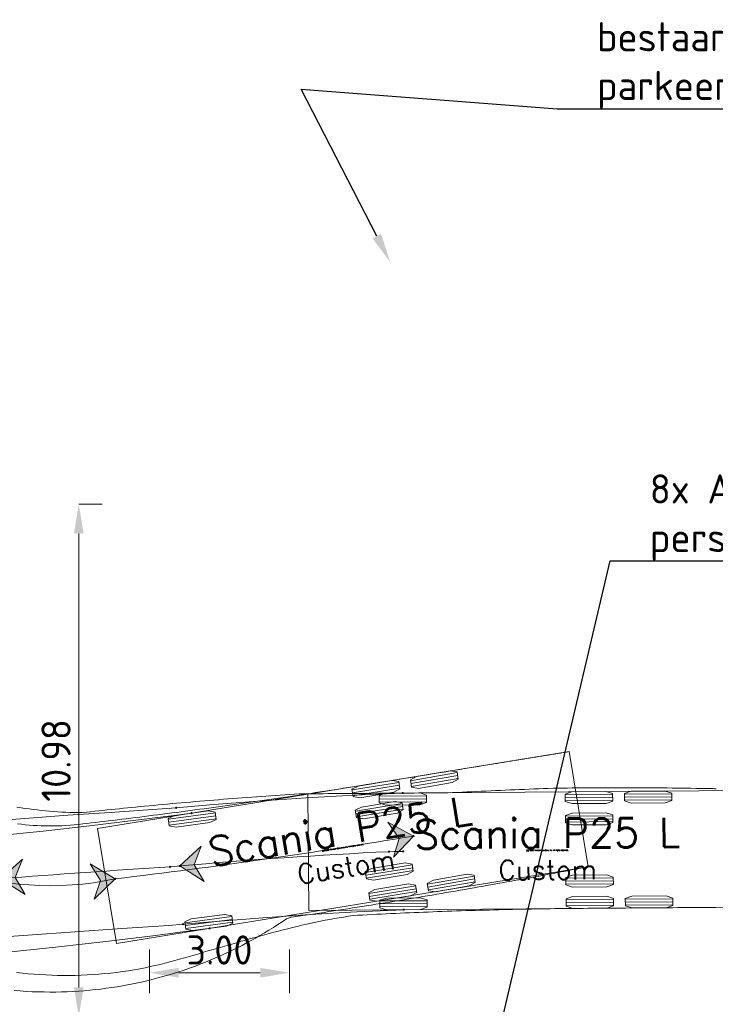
# Model space of a CAD drawing. Header units: metres. Extents: x -173 to 224, y -295 to 41.
# Tile 36 of 41: x 43 to 58, y 18 to 39. Entities that reach past the tile are written whole.
import ezdxf
from ezdxf import colors
from ezdxf.entities.mleader import LeaderData, LeaderLine
from ezdxf.enums import TextEntityAlignment as Align
from ezdxf.math import Vec2, Vec3

# ---------------------------------------------------------------- set-up
doc = ezdxf.new("R2010")
doc.units = ezdxf.units.M
doc.layers.get('Defpoints').update_dxf_attribs({"color": 40, "lineweight": 25})
for name, color, linetype, lineweight in [('X-XX-AL-M', 7, 'Continuous', 18), ('X-XX-AL-M-250', 7, 'Continuous', 18), ('X-XX-AL-T25', 7, 'Continuous', 25)]:
    doc.layers.add(name, color=color, linetype=linetype, lineweight=lineweight)
doc.styles.add('NLCS-ISO-M250-T25', font='NLCS-ISO.ttf', dxfattribs={"height": 0.625})
doc.styles.add('TSText', font='Simplex.shx')
doc.dimstyles.new('NLCS-M250-T25-PIJL_L2_H4', dxfattribs={"dimscale": 0.25, "dimtxt": 2.5, "dimasz": 2.5, "dimexe": 2, "dimexo": 2, "dimgap": 0.7, "dimtad": 1, "dimzin": 0, "dimdsep": 46, "dimtxsty": 'NLCS-ISO-M250-T25', "dimcen": 0, "dimdle": 2, "dimclrd": 256, "dimclre": 256, "dimclrt": 256, "dimadec": 4, "dimazin": 0, "dimtfac": 1, "dimtdec": 3, "dimtofl": 0, "dimtmove": 0, "dimatfit": 3, "dimfxl": 2, "dimfxlon": 1, "dimtfillclr": 256, "dimtolj": 1, "dimtzin": 0, "dimlwd": -1, "dimlwe": -1, "dimarcsym": 0})

# ---------------------------------------------------------------- blocks, each defined once
blk = doc.blocks.new('*D84')
at = {"layer": 'Defpoints', "color": 0, "transparency": 16777216}
for p in [(44.108, 28.323), (44.108, -26.654), (87.42, -26.654)]:
    blk.add_point(p, dxfattribs=at)
at = {"layer": 'X-XX-AL-M', "transparency": 16777216}
for p, q in [((86.92, 28.323), (87.92, 28.323)), ((87.42, 27.698), (87.42, -26.029)), ((86.92, -26.654), (87.92, -26.654))]:
    blk.add_line(p, q, dxfattribs=at)
for points in [[(87.316, 27.698), (87.524, 27.698), (87.42, 28.323)], [(87.316, -26.029), (87.524, -26.029), (87.42, -26.654)]]:
    blk.add_solid(points, dxfattribs=at)
at = {"layer": 'X-XX-AL-M', "transparency": 16777216, "insert": (86.932, 0.834), "char_height": 0.625, "attachment_point": 5, "rotation": 90, "style": 'NLCS-ISO-M250-T25'}
blk.add_mtext('\\A1;54.98', dxfattribs=at)
blk = doc.blocks.new('*D92')
at = {"layer": 'Defpoints', "color": 0, "transparency": 16777216}
for p in [(44.108, 28.323), (44.108, 17.346), (44.108, 17.346)]:
    blk.add_point(p, dxfattribs=at)
at = {"layer": 'X-XX-AL-M-250', "transparency": 16777216}
for p, q in [((44.108, 28.323), (44.608, 28.323)), ((44.108, 27.698), (44.108, 17.971)), ((44.108, 17.346), (44.608, 17.346))]:
    blk.add_line(p, q, dxfattribs=at)
for points in [[(44.004, 27.698), (44.212, 27.698), (44.108, 28.323)], [(44.004, 17.971), (44.212, 17.971), (44.108, 17.346)]]:
    blk.add_solid(points, dxfattribs=at)
at = {"layer": 'X-XX-AL-M-250', "transparency": 16777216, "insert": (43.621, 22.834), "char_height": 0.625, "attachment_point": 5, "rotation": 90, "style": 'NLCS-ISO-M250-T25'}
blk.add_mtext('\\A1;10.98', dxfattribs=at)
blk = doc.blocks.new('*D193')
at = {"layer": 'Defpoints', "color": 0, "transparency": 16777216}
for p in [(48.623, 18.284), (45.623, 17.346), (48.623, 17.346)]:
    blk.add_point(p, dxfattribs=at)
at = {"layer": 'X-XX-AL-M-250', "transparency": 16777216}
for p, q in [((45.623, 17.846), (45.623, 18.784)), ((48.623, 17.846), (48.623, 18.784)), ((46.248, 18.284), (47.998, 18.284))]:
    blk.add_line(p, q, dxfattribs=at)
for points in [[(46.248, 18.388), (46.248, 18.18), (45.623, 18.284)], [(47.998, 18.388), (47.998, 18.18), (48.623, 18.284)]]:
    blk.add_solid(points, dxfattribs=at)
at = {"layer": 'X-XX-AL-M-250', "transparency": 16777216, "insert": (47.123, 18.772), "char_height": 0.625, "attachment_point": 5, "style": 'NLCS-ISO-M250-T25'}
blk.add_mtext('\\A1;3.00', dxfattribs=at)
blk = doc.blocks.new('*U379')
at = {"layer": 'X-XX-AL-M-250', "color": 2, "linetype": 'Continuous', "lineweight": 0, "ltscale": 0.3048, "transparency": 33554687}
blk.add_circle((0, 0), 0.0127, dxfattribs=at)
blk = doc.blocks.new('*U380')
at = {"layer": 'X-XX-AL-M-250', "color": 2, "linetype": 'Continuous', "lineweight": 0, "ltscale": 0.3048, "transparency": 33554687}
blk.add_circle((0, 0), 0.0127, dxfattribs=at)
blk = doc.blocks.new('*U381')
at = {"layer": 'X-XX-AL-M-250', "color": 2, "linetype": 'Continuous', "lineweight": 0, "ltscale": 0.3048, "transparency": 33554687}
blk.add_circle((0, 0), 0.0127, dxfattribs=at)
blk = doc.blocks.new('*U382')
at = {"layer": 'X-XX-AL-M-250', "color": 2, "linetype": 'Continuous', "lineweight": 0, "ltscale": 0.3048, "transparency": 33554687}
blk.add_circle((0, 0), 0.0127, dxfattribs=at)
blk = doc.blocks.new('*U383')
at = {"layer": 'X-XX-AL-M-250', "color": 2, "linetype": 'Continuous', "lineweight": 0, "ltscale": 0.3048, "transparency": 33554687}
blk.add_circle((0, 0), 0.0127, dxfattribs=at)
blk = doc.blocks.new('*U385')
at = {"layer": 'X-XX-AL-M-250', "color": 2, "linetype": 'Continuous', "lineweight": 0, "ltscale": 0.3048, "transparency": 33554687}
blk.add_circle((0, 0), 0.0127, dxfattribs=at)
blk = doc.blocks.new('*U399')
at = {"layer": 'X-XX-AL-M-250', "color": 3, "linetype": 'Continuous', "ltscale": 0.3048, "transparency": 33554687, "flags": 128}
for points in [[(57.85, 19.686), (57.816, 19.686), (57.782, 19.685), (57.748, 19.685), (57.714, 19.685), (57.681, 19.685), (57.647, 19.684), (57.545, 19.684), (57.443, 19.683), (57.342, 19.682), (57.24, 19.681), (57.139, 19.681), (57.037, 19.68), (56.936, 19.679), (56.834, 19.678), (56.733, 19.677), (56.631, 19.677), (56.53, 19.676), (56.428, 19.675), (56.327, 19.674), (56.225, 19.674), (56.124, 19.673), (56.023, 19.672), (55.921, 19.671), (55.82, 19.67), (55.719, 19.67), (55.618, 19.669), (55.516, 19.668), (55.415, 19.667), (55.314, 19.667), (55.213, 19.666), (55.112, 19.665), (55.011, 19.664), (54.91, 19.663), (54.809, 19.662), (54.708, 19.661), (54.607, 19.66), (54.506, 19.659), (54.405, 19.658), (54.305, 19.656), (54.204, 19.655), (54.103, 19.653), (54.002, 19.652), (53.902, 19.65), (53.801, 19.648), (53.7, 19.646), (53.6, 19.644), (53.499, 19.642), (53.399, 19.639), (53.298, 19.637), (53.198, 19.635), (53.097, 19.632), (52.997, 19.629), (52.897, 19.627), (52.796, 19.624), (52.696, 19.621), (52.595, 19.618), (52.495, 19.615), (52.395, 19.611), (52.294, 19.608), (52.194, 19.605), (52.094, 19.601), (51.993, 19.598), (51.893, 19.594), (51.793, 19.59), (51.692, 19.586), (51.592, 19.582), (51.492, 19.578), (51.391, 19.574), (51.291, 19.569), (51.19, 19.565), (51.09, 19.561), (50.989, 19.556), (50.889, 19.551), (50.788, 19.546), (50.688, 19.542), (50.587, 19.537), (50.486, 19.531), (50.386, 19.526), (50.285, 19.521), (50.184, 19.516), (50.084, 19.508), (49.984, 19.494), (49.883, 19.478), (49.783, 19.462), (49.683, 19.445), (49.583, 19.427), (49.483, 19.408), (49.383, 19.388), (49.283, 19.368), (49.183, 19.346), (49.083, 19.324), (48.983, 19.301), (48.883, 19.278), (48.783, 19.254), (48.684, 19.229), (48.584, 19.204), (48.484, 19.178), (48.384, 19.152), (48.284, 19.125), (48.185, 19.098), (48.085, 19.071), (47.985, 19.043), (47.885, 19.015), (47.785, 18.986), (47.684, 18.958), (47.584, 18.929), (47.484, 18.9), (47.383, 18.87), (47.282, 18.841), (47.181, 18.812), (47.08, 18.782), (46.979, 18.752), (46.877, 18.723), (46.775, 18.693), (46.673, 18.663), (46.57, 18.633), (46.467, 18.604), (46.363, 18.574), (46.259, 18.545), (46.155, 18.516), (46.05, 18.489), (45.944, 18.463), (45.838, 18.438), (45.731, 18.415), (45.623, 18.392), (45.515, 18.371), (45.391, 18.348), (45.265, 18.327), (45.14, 18.308), (45.014, 18.291), (44.888, 18.277), (44.762, 18.265), (44.636, 18.254), (44.509, 18.245), (44.383, 18.238), (44.256, 18.233), (44.129, 18.229), (44.003, 18.227), (43.876, 18.227), (43.75, 18.229), (43.623, 18.232), (43.497, 18.237), (43.371, 18.244), (43.246, 18.253), (43.12, 18.263), (42.995, 18.275), (42.87, 18.288)], [(42.879, 21.836), (42.966, 21.821), (43.052, 21.807), (43.139, 21.794), (43.226, 21.783), (43.313, 21.772), (43.4, 21.763), (43.488, 21.754), (43.575, 21.746), (43.663, 21.74), (43.751, 21.734), (43.839, 21.729), (43.926, 21.724), (44.014, 21.721), (44.102, 21.718), (44.19, 21.716), (44.279, 21.717), (44.368, 21.726), (44.456, 21.736), (44.545, 21.745), (44.633, 21.754), (44.721, 21.764), (44.809, 21.773), (44.897, 21.782), (44.984, 21.791), (45.072, 21.8), (45.159, 21.808), (45.246, 21.817), (45.332, 21.826), (45.419, 21.834), (45.516, 21.844), (45.613, 21.853), (45.71, 21.862), (45.808, 21.871), (45.906, 21.881), (46.004, 21.89), (46.102, 21.899), (46.201, 21.908), (46.3, 21.917), (46.399, 21.925), (46.498, 21.934), (46.598, 21.943), (46.698, 21.951), (46.798, 21.96), (46.898, 21.968), (46.999, 21.977), (47.099, 21.985), (47.2, 21.993), (47.301, 22.001), (47.402, 22.009), (47.503, 22.017), (47.604, 22.025), (47.705, 22.033), (47.807, 22.04), (47.908, 22.048), (48.01, 22.055), (48.112, 22.063), (48.213, 22.07), (48.315, 22.077), (48.417, 22.084), (48.519, 22.091), (48.62, 22.098), (48.722, 22.105), (48.824, 22.111), (48.926, 22.116), (49.029, 22.118), (49.131, 22.119), (49.233, 22.12), (49.336, 22.121), (49.438, 22.121), (49.541, 22.122), (49.643, 22.123), (49.746, 22.124), (49.848, 22.125), (49.951, 22.125), (50.053, 22.126), (50.156, 22.127), (50.258, 22.128), (50.361, 22.129), (50.463, 22.129), (50.566, 22.13), (50.669, 22.131), (50.771, 22.132), (50.874, 22.132), (50.977, 22.133), (51.079, 22.134), (51.182, 22.135), (51.285, 22.136), (51.388, 22.136), (51.491, 22.137), (51.593, 22.138), (51.696, 22.139), (51.799, 22.14), (51.902, 22.14), (52.005, 22.141), (52.108, 22.142), (52.21, 22.145), (52.313, 22.15), (52.416, 22.155), (52.519, 22.16), (52.621, 22.164), (52.724, 22.169), (52.827, 22.174), (52.93, 22.178), (53.032, 22.183), (53.135, 22.187), (53.238, 22.192), (53.34, 22.196), (53.443, 22.201), (53.545, 22.205), (53.648, 22.21), (53.751, 22.214), (53.853, 22.218), (53.956, 22.223), (54.058, 22.227), (54.16, 22.231), (54.263, 22.235), (54.365, 22.238), (54.468, 22.24), (54.57, 22.241), (54.672, 22.243), (54.775, 22.244), (54.877, 22.245), (54.979, 22.245), (55.081, 22.246), (55.184, 22.247), (55.286, 22.247), (55.388, 22.248), (55.49, 22.248), (55.592, 22.248), (55.694, 22.248), (55.796, 22.249), (55.898, 22.248), (56, 22.248), (56.102, 22.248), (56.203, 22.248), (56.305, 22.247), (56.407, 22.247), (56.509, 22.246), (56.61, 22.245), (56.712, 22.245), (56.814, 22.244), (56.916, 22.243), (57.017, 22.242), (57.119, 22.24), (57.221, 22.239), (57.322, 22.238), (57.424, 22.236), (57.525, 22.235), (57.627, 22.233), (57.661, 22.232), (57.695, 22.232), (57.729, 22.231), (57.763, 22.23), (57.796, 22.23), (57.83, 22.229), (57.864, 22.229)]]:
    blk.add_lwpolyline(points, dxfattribs=at)
blk = doc.blocks.new('*U401')
at = {"layer": 'X-XX-AL-M-250', "color": 254, "linetype": 'Continuous', "lineweight": 0, "ltscale": 0.3048, "transparency": 33554687}
blk.add_lwpolyline([(0, 1.25), (-10.24, 1.25), (-10.24, -1.25), (0, -1.25), (0, 1.25), (0, 1.25)], close=True, dxfattribs=at)
blk = doc.blocks.new('*U400')
at = {"layer": 'X-XX-AL-M-250', "color": 2, "linetype": 'Continuous', "ltscale": 0.3048, "transparency": 33554687}
for p, q in [((-0.517, 1.183), (0.499, 1.19)), ((-0.517, 1.119), (0.499, 1.127)), ((-0.516, 1.056), (0.5, 1.063)), ((3.473, 1.213), (4.489, 1.221)), ((3.473, 1.15), (4.489, 1.158)), ((3.474, 1.086), (4.49, 1.094)), ((4.743, 1.223), (5.759, 1.231)), ((4.743, 1.159), (5.759, 1.167)), ((4.744, 1.096), (5.76, 1.104)), ((3.476, 0.756), (4.492, 0.764)), ((3.477, 0.693), (4.493, 0.7)), ((3.477, 0.629), (4.493, 0.637)), ((3.487, -0.576), (4.502, -0.568)), ((3.487, -0.639), (4.503, -0.631)), ((3.488, -0.703), (4.503, -0.695)), ((3.49, -1.033), (4.506, -1.025)), ((4.76, -1.023), (5.776, -1.015)), ((-0.5, -1.063), (0.516, -1.056)), ((-0.499, -1.127), (0.517, -1.119)), ((-0.499, -1.19), (0.517, -1.183)), ((3.491, -1.096), (4.506, -1.088)), ((3.491, -1.16), (4.507, -1.152)), ((4.76, -1.086), (5.776, -1.079)), ((4.761, -1.15), (5.777, -1.142))]:
    blk.add_line(p, q, dxfattribs=at)
at = {"layer": 'X-XX-AL-M-250', "color": 254, "linetype": 'Continuous', "ltscale": 0.3048, "transparency": 33554687, "flags": 128}
for points in [[(3.474, 1.07), (3.473, 1.229), (3.615, 1.278), (4.346, 1.283), (4.489, 1.237), (4.49, 1.078), (4.348, 1.029), (3.616, 1.024)], [(4.744, 1.08), (4.743, 1.239), (4.884, 1.288), (5.616, 1.293), (5.759, 1.247), (5.76, 1.088), (5.618, 1.039), (4.886, 1.034)], [(-0.516, 1.04), (-0.517, 1.198), (-0.375, 1.247), (0.356, 1.253), (0.499, 1.206), (0.5, 1.048), (0.358, 0.999), (-0.373, 0.993)], [(3.477, 0.613), (3.476, 0.772), (3.618, 0.821), (4.35, 0.826), (4.492, 0.78), (4.493, 0.621), (4.351, 0.572), (3.62, 0.567)], [(3.488, -0.718), (3.486, -0.56), (3.628, -0.511), (4.36, -0.505), (4.502, -0.552), (4.504, -0.71), (4.362, -0.759), (3.63, -0.765)], [(-0.499, -1.206), (-0.5, -1.048), (-0.358, -0.999), (0.373, -0.993), (0.516, -1.04), (0.517, -1.198), (0.375, -1.247), (-0.356, -1.253)], [(3.491, -1.175), (3.49, -1.017), (3.632, -0.968), (4.363, -0.962), (4.506, -1.009), (4.507, -1.168), (4.365, -1.216), (3.634, -1.222)], [(4.761, -1.166), (4.76, -1.007), (4.902, -0.958), (5.633, -0.953), (5.776, -0.999), (5.777, -1.158), (5.635, -1.207), (4.904, -1.212)]]:
    blk.add_lwpolyline(points, close=True, dxfattribs=at)
at = {"layer": 'X-XX-AL-M-250', "rotation": 180.4404059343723}
blk.add_blockref('*U401', (-2.03, -0.016), dxfattribs=at)
at = {"layer": 'X-XX-AL-M-250', "color": 4, "transparency": 33554687, "style": 'TSText'}
for s, height, p in [('Scania P25 L', 0.625, (3.087, 0.386)), ('(c) 2022 Transoft Solutions, Inc. All rights reserved.', 0.025, (3.09, 0.024)), ('Custom', 0.4167, (3.093, -0.395))]:
    blk.add_text(s, height=height, rotation=0.4404, dxfattribs=at).set_placement(p, align=Align.MIDDLE_CENTER)
blk = doc.blocks.new('*U404')
at = {"layer": 'X-XX-AL-M-250', "color": 6, "linetype": 'Continuous', "lineweight": 0, "ltscale": 0.3048, "transparency": 33554687}
blk.add_circle((0, 0), 0.0127, dxfattribs=at)
blk = doc.blocks.new('*U405')
at = {"layer": 'X-XX-AL-M-250', "color": 6, "linetype": 'Continuous', "lineweight": 0, "ltscale": 0.3048, "transparency": 33554687}
blk.add_circle((0, 0), 0.0127, dxfattribs=at)
blk = doc.blocks.new('*U406')
at = {"layer": 'X-XX-AL-M-250', "color": 6, "linetype": 'Continuous', "lineweight": 0, "ltscale": 0.3048, "transparency": 33554687}
blk.add_circle((0, 0), 0.0127, dxfattribs=at)
blk = doc.blocks.new('*U407')
at = {"layer": 'X-XX-AL-M-250', "color": 6, "linetype": 'Continuous', "lineweight": 0, "ltscale": 0.3048, "transparency": 33554687}
blk.add_circle((0, 0), 0.0127, dxfattribs=at)
blk = doc.blocks.new('*U408')
at = {"layer": 'X-XX-AL-M-250', "transparency": 33554687}
blk.add_hatch(color=4, dxfattribs=at).paths.add_polyline_path([(0, 0), (0.528, -0.335), (0.311, 0.028), (0.46, 0.423)])
at = {"layer": 'X-XX-AL-M-250', "color": 4, "linetype": 'Continuous', "ltscale": 0.3048, "transparency": 33554687, "flags": 128}
blk.add_lwpolyline([(0, 0), (0.528, -0.335), (0.311, 0.028), (0.46, 0.423)], close=True, dxfattribs=at)
blk = doc.blocks.new('*U409')
at = {"layer": 'X-XX-AL-M-250', "color": 6, "linetype": 'Continuous', "lineweight": 0, "ltscale": 0.3048, "transparency": 33554687}
blk.add_circle((0, 0), 0.0127, dxfattribs=at)
blk = doc.blocks.new('*U410')
at = {"layer": 'X-XX-AL-M-250', "color": 6, "linetype": 'Continuous', "lineweight": 0, "ltscale": 0.3048, "transparency": 33554687}
blk.add_circle((0, 0), 0.0127, dxfattribs=at)
blk = doc.blocks.new('*U411')
at = {"layer": 'X-XX-AL-M-250', "color": 6, "linetype": 'Continuous', "lineweight": 0, "ltscale": 0.3048, "transparency": 33554687}
blk.add_circle((0, 0), 0.0127, dxfattribs=at)
blk = doc.blocks.new('*U413')
at = {"layer": 'X-XX-AL-M-250', "transparency": 33554687}
blk.add_hatch(color=4, dxfattribs=at).paths.add_polyline_path([(0, 0), (0.523, -0.342), (0.312, 0.023), (0.466, 0.417)])
at = {"layer": 'X-XX-AL-M-250', "color": 4, "linetype": 'Continuous', "ltscale": 0.3048, "transparency": 33554687, "flags": 128}
blk.add_lwpolyline([(0, 0), (0.523, -0.342), (0.312, 0.023), (0.466, 0.417)], close=True, dxfattribs=at)
blk = doc.blocks.new('*U378')
at = {"layer": 'X-XX-AL-M-250', "color": 2, "linetype": 'Continuous', "ltscale": 0.3048, "transparency": 33554687, "flags": 128}
for points in [[(51.145, 22.135), (50.107, 22.092), (49.074, 22.032), (48.043, 21.962), (47.012, 21.881), (46.291, 21.819)], [(46.291, 21.819), (45.992, 21.796), (44.979, 21.729), (43.966, 21.658), (42.953, 21.585), (42.446, 21.547)], [(51.164, 19.635), (50.164, 19.593), (49.157, 19.533), (48.149, 19.464), (47.143, 19.385), (46.439, 19.324)], [(46.439, 19.324), (46.131, 19.3), (45.125, 19.233), (44.119, 19.163), (43.114, 19.09), (42.611, 19.053)]]:
    blk.add_lwpolyline(points, dxfattribs=at)
at = {"layer": 'X-XX-AL-M-250', "color": 6, "linetype": 'Continuous', "ltscale": 0.3048, "transparency": 33554687, "flags": 128}
for points in [[(51.154, 20.885), (51.053, 20.884), (50.951, 20.882), (50.85, 20.878)], [(46.365, 20.572), (46.264, 20.563), (46.162, 20.555)]]:
    blk.add_lwpolyline(points, dxfattribs=at)
at = {"layer": 'X-XX-AL-M-250', "color": 6, "linetype": 'Continuous', "ltscale": 0.3048, "transparency": 33554687}
for centre, radius, start, end in [((55.75, -83.809), 104.802, 92.68, 95.13781), ((68.057, -317.723), 338.986, 93.70322, 94.3189)]:
    blk.add_arc(centre, radius, start, end, dxfattribs=at)
at = {"layer": 'X-XX-AL-M-250'}
for name, p in [('*U399', (0, 0)), ('*U400', (51.154, 20.885)), ('*U381', (51.145, 22.135)), ('*U382', (46.291, 21.819)), ('*U385', (46.291, 21.819)), ('*U408', (46.365, 20.572)), ('*U413', (42.529, 20.3)), ('*U379', (51.164, 19.635)), ('*U380', (46.439, 19.324)), ('*U383', (46.439, 19.324))]:
    blk.add_blockref(name, p, dxfattribs=at)
for name, p, rotation in [('*U406', (50.85, 20.878), 182.6800026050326), ('*U405', (50.85, 20.878), 181.9900409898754), ('*U404', (51.154, 20.885), 180.4404059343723), ('*U410', (46.162, 20.555), 184.4369555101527), ('*U411', (46.162, 20.555), 183.7032232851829), ('*U407', (46.365, 20.572), 185.1378096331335), ('*U409', (46.365, 20.572), 185.1188318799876)]:
    blk.add_blockref(name, p, dxfattribs=dict(at, rotation=rotation))
blk = doc.blocks.new('*U474')
at = {"layer": 'X-XX-AL-M-250', "color": 2, "linetype": 'Continuous', "lineweight": 0, "ltscale": 0.3048, "transparency": 33554687}
blk.add_circle((0, 0), 0.0127, dxfattribs=at)
blk = doc.blocks.new('*U476')
at = {"layer": 'X-XX-AL-M-250', "color": 2, "linetype": 'Continuous', "lineweight": 0, "ltscale": 0.3048, "transparency": 33554687}
blk.add_circle((0, 0), 0.0127, dxfattribs=at)
blk = doc.blocks.new('*U477')
at = {"layer": 'X-XX-AL-M-250', "color": 3, "linetype": 'Continuous', "ltscale": 0.3048, "transparency": 33554687, "flags": 128}
for points in [[(50.676, 19.784), (50.576, 19.768), (50.475, 19.752), (50.374, 19.736), (50.274, 19.72), (50.173, 19.704), (50.072, 19.688), (49.971, 19.672), (49.871, 19.656), (49.77, 19.641), (49.669, 19.625), (49.568, 19.61), (49.467, 19.594), (49.366, 19.579), (49.265, 19.564), (49.164, 19.548), (49.063, 19.533), (48.962, 19.518), (48.861, 19.503), (48.76, 19.488), (48.659, 19.473), (48.56, 19.443), (48.466, 19.379), (48.372, 19.317), (48.277, 19.256), (48.182, 19.197), (48.087, 19.139), (47.991, 19.082), (47.896, 19.027), (47.799, 18.974), (47.703, 18.922), (47.607, 18.871), (47.51, 18.821), (47.413, 18.773), (47.315, 18.727), (47.218, 18.681), (47.12, 18.637), (47.022, 18.594), (46.923, 18.553), (46.824, 18.512), (46.725, 18.473), (46.626, 18.435), (46.525, 18.398), (46.425, 18.363), (46.323, 18.329), (46.221, 18.295), (46.118, 18.263), (46.015, 18.232), (45.91, 18.202), (45.805, 18.173), (45.699, 18.145), (45.592, 18.119), (45.484, 18.093), (45.375, 18.069), (45.265, 18.047), (45.154, 18.025), (45.042, 18.005), (44.928, 17.985), (44.814, 17.968), (44.698, 17.951), (44.582, 17.936), (44.464, 17.923), (44.346, 17.911), (44.226, 17.9), (44.105, 17.891), (43.984, 17.884), (43.861, 17.878), (43.738, 17.874), (43.614, 17.871), (43.489, 17.871), (43.363, 17.872), (43.237, 17.875), (43.11, 17.879), (42.982, 17.886), (42.854, 17.894), (42.725, 17.905)], [(42.795, 21.477), (42.878, 21.466), (42.962, 21.457), (43.046, 21.449), (43.132, 21.443), (43.217, 21.437), (43.304, 21.434), (43.39, 21.431), (43.478, 21.43), (43.566, 21.43), (43.654, 21.432), (43.743, 21.435), (43.832, 21.44), (43.921, 21.446), (44.011, 21.454), (44.102, 21.464), (44.192, 21.474), (44.284, 21.485), (44.375, 21.495), (44.467, 21.506), (44.56, 21.517), (44.653, 21.528), (44.746, 21.539), (44.84, 21.55), (44.935, 21.562), (45.03, 21.573), (45.126, 21.585), (45.221, 21.597), (45.318, 21.609), (45.415, 21.621), (45.512, 21.633), (45.609, 21.645), (45.707, 21.658), (45.805, 21.67), (45.903, 21.683), (46.002, 21.695), (46.101, 21.708), (46.2, 21.721), (46.299, 21.734), (46.398, 21.747), (46.498, 21.76), (46.597, 21.774), (46.697, 21.787), (46.796, 21.8), (46.896, 21.814), (46.995, 21.827), (47.094, 21.841), (47.194, 21.855), (47.293, 21.869), (47.393, 21.882), (47.492, 21.896), (47.591, 21.91), (47.691, 21.924), (47.79, 21.939), (47.889, 21.953), (47.989, 21.967), (48.088, 21.981), (48.187, 21.996), (48.287, 22.01), (48.386, 22.025), (48.485, 22.04), (48.585, 22.054), (48.684, 22.069), (48.783, 22.084), (48.883, 22.099), (48.982, 22.114), (49.081, 22.129), (49.181, 22.144), (49.28, 22.159), (49.379, 22.175), (49.479, 22.19), (49.578, 22.206), (49.678, 22.221), (49.777, 22.237), (49.877, 22.253), (49.976, 22.268), (50.076, 22.284), (50.175, 22.3), (50.275, 22.316), (50.375, 22.332), (50.474, 22.349), (50.574, 22.365), (50.674, 22.381), (50.773, 22.397), (50.873, 22.414), (50.973, 22.43), (51.073, 22.446), (51.173, 22.462), (51.273, 22.479), (51.373, 22.495), (51.473, 22.511), (51.573, 22.528), (51.673, 22.544), (51.773, 22.56), (51.873, 22.576), (51.973, 22.593), (52.073, 22.609), (52.173, 22.625), (52.273, 22.642), (52.373, 22.658), (52.473, 22.674), (52.573, 22.69), (52.673, 22.707), (52.772, 22.723), (52.872, 22.739), (52.97, 22.755), (53.003, 22.761), (53.037, 22.766), (53.07, 22.771), (53.103, 22.777), (53.137, 22.782), (53.17, 22.788), (53.203, 22.793), (53.237, 22.799), (53.27, 22.804), (53.303, 22.809), (53.337, 22.815), (53.37, 22.82), (53.403, 22.826), (53.437, 22.831), (53.47, 22.837), (53.503, 22.842), (53.536, 22.847), (53.57, 22.853), (53.603, 22.858), (53.636, 22.864), (53.669, 22.869), (53.703, 22.874), (53.736, 22.88), (53.769, 22.885), (53.802, 22.891), (53.835, 22.896), (53.869, 22.901), (53.902, 22.907), (53.935, 22.912), (53.968, 22.918), (54.001, 22.923), (54.034, 22.928), (54.067, 22.934), (54.1, 22.939), (54.133, 22.945), (54.166, 22.95), (54.199, 22.955), (54.232, 22.961), (54.265, 22.966), (54.298, 22.971), (54.33, 22.977), (54.363, 22.982), (54.396, 22.987), (54.428, 22.993), (54.461, 22.998), (54.493, 23.003), (54.526, 23.008), (54.558, 23.014), (54.59, 23.019), (54.618, 23.024), (55.02, 20.556), (54.992, 20.551), (54.96, 20.544), (54.928, 20.538), (54.896, 20.532), (54.863, 20.526), (54.831, 20.519), (54.799, 20.513), (54.766, 20.507), (54.734, 20.501), (54.701, 20.494), (54.668, 20.488), (54.636, 20.482), (54.603, 20.476), (54.57, 20.469), (54.537, 20.463), (54.504, 20.457), (54.472, 20.451), (54.439, 20.444), (54.406, 20.438), (54.373, 20.432), (54.34, 20.426), (54.307, 20.419), (54.274, 20.413), (54.241, 20.407), (54.208, 20.401), (54.175, 20.395), (54.142, 20.388), (54.108, 20.382), (54.075, 20.376), (54.042, 20.37), (54.009, 20.364), (53.976, 20.357), (53.943, 20.351), (53.91, 20.345), (53.877, 20.339), (53.843, 20.333), (53.81, 20.327), (53.777, 20.321), (53.744, 20.314), (53.711, 20.308), (53.677, 20.302), (53.644, 20.296), (53.611, 20.29), (53.578, 20.284), (53.545, 20.278), (53.511, 20.272), (53.478, 20.266), (53.445, 20.26), (53.412, 20.254), (53.379, 20.248), (53.281, 20.23), (53.181, 20.212), (53.082, 20.194), (52.982, 20.176), (52.883, 20.158), (52.783, 20.141), (52.683, 20.123), (52.583, 20.105), (52.483, 20.088), (52.383, 20.07), (52.283, 20.053), (52.183, 20.036), (52.082, 20.018), (51.982, 20.001), (51.882, 19.984), (51.782, 19.967), (51.681, 19.95), (51.581, 19.933), (51.48, 19.916), (51.38, 19.899), (51.28, 19.883), (51.179, 19.866), (51.079, 19.849), (50.978, 19.833), (50.877, 19.817), (50.777, 19.8), (50.676, 19.784)]]:
    blk.add_lwpolyline(points, dxfattribs=at)
blk = doc.blocks.new('*U481')
at = {"layer": 'X-XX-AL-M-250', "color": 254, "linetype": 'Continuous', "lineweight": 0, "ltscale": 0.3048, "transparency": 33554687}
blk.add_lwpolyline([(0, 1.25), (-10.24, 1.25), (-10.24, -1.25), (0, -1.25), (0, 1.25), (0, 1.25)], close=True, dxfattribs=at)
blk = doc.blocks.new('*U480')
at = {"layer": 'X-XX-AL-M-250', "color": 2, "linetype": 'Continuous', "ltscale": 0.3048, "transparency": 33554687}
for p, q in [((4.499, 1.93), (5.5, 2.103)), ((4.509, 1.867), (5.511, 2.04)), ((4.52, 1.805), (5.521, 1.977)), ((3.246, 1.731), (4.249, 1.894)), ((3.256, 1.668), (4.259, 1.831)), ((3.266, 1.605), (4.269, 1.769)), ((3.319, 1.28), (4.322, 1.443)), ((3.33, 1.217), (4.332, 1.38)), ((3.34, 1.154), (4.343, 1.317)), ((-0.689, 1.105), (0.318, 1.239)), ((-0.68, 1.042), (0.327, 1.176)), ((-0.672, 0.979), (0.335, 1.113)), ((3.534, -0.035), (4.536, 0.129)), ((3.544, -0.097), (4.547, 0.066)), ((3.554, -0.16), (4.557, 0.003)), ((4.862, -0.286), (5.863, -0.114)), ((4.873, -0.349), (5.874, -0.176)), ((3.607, -0.486), (4.61, -0.323)), ((3.617, -0.549), (4.62, -0.385)), ((4.883, -0.412), (5.885, -0.239)), ((3.627, -0.611), (4.63, -0.448)), ((-0.335, -1.113), (0.672, -0.979)), ((-0.327, -1.176), (0.68, -1.042)), ((-0.318, -1.239), (0.689, -1.105))]:
    blk.add_line(p, q, dxfattribs=at)
at = {"layer": 'X-XX-AL-M-250', "color": 254, "linetype": 'Continuous', "ltscale": 0.3048, "transparency": 33554687, "flags": 128}
for points in [[(4.523, 1.789), (4.496, 1.945), (4.628, 2.017), (5.349, 2.141), (5.497, 2.118), (5.524, 1.962), (5.392, 1.891), (4.671, 1.766)], [(3.269, 1.59), (3.243, 1.746), (3.376, 1.816), (4.098, 1.934), (4.246, 1.91), (4.272, 1.753), (4.139, 1.683), (3.417, 1.566)], [(3.342, 1.139), (3.317, 1.295), (3.45, 1.365), (4.172, 1.483), (4.32, 1.458), (4.345, 1.302), (4.213, 1.232), (3.491, 1.114)], [(-0.67, 0.963), (-0.691, 1.12), (-0.556, 1.187), (0.169, 1.283), (0.316, 1.254), (0.337, 1.097), (0.202, 1.031), (-0.523, 0.935)], [(3.556, -0.176), (3.531, -0.019), (3.664, 0.051), (4.386, 0.168), (4.534, 0.144), (4.559, -0.012), (4.427, -0.082), (3.705, -0.2)], [(4.886, -0.427), (4.859, -0.271), (4.991, -0.2), (5.712, -0.075), (5.86, -0.098), (5.887, -0.255), (5.755, -0.326), (5.034, -0.45)], [(3.63, -0.627), (3.604, -0.47), (3.737, -0.4), (4.459, -0.283), (4.607, -0.307), (4.633, -0.464), (4.5, -0.534), (3.778, -0.651)], [(-0.316, -1.255), (-0.337, -1.098), (-0.202, -1.031), (0.523, -0.935), (0.67, -0.963), (0.691, -1.12), (0.556, -1.186), (-0.169, -1.283)]]:
    blk.add_lwpolyline(points, close=True, dxfattribs=at)
at = {"layer": 'X-XX-AL-M-250', "rotation": 189.2497279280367}
blk.add_blockref('*U481', (-2.004, -0.326), dxfattribs=at)
at = {"layer": 'X-XX-AL-M-250', "color": 4, "transparency": 33554687, "style": 'TSText'}
for s, height, p in [('Scania P25 L', 0.625, (2.992, 0.854)), ('(c) 2022 Transoft Solutions, Inc. All rights reserved.', 0.025, (3.05, 0.497)), ('Custom', 0.4167, (3.117, 0.083))]:
    blk.add_text(s, height=height, rotation=9.2497, dxfattribs=at).set_placement(p, align=Align.MIDDLE_CENTER)
blk = doc.blocks.new('*U489')
at = {"layer": 'X-XX-AL-M-250', "color": 6, "linetype": 'Continuous', "lineweight": 0, "ltscale": 0.3048, "transparency": 33554687}
blk.add_circle((0, 0), 0.0127, dxfattribs=at)
blk = doc.blocks.new('*U490')
at = {"layer": 'X-XX-AL-M-250', "transparency": 33554687}
blk.add_hatch(color=4, dxfattribs=at).paths.add_polyline_path([(0, 0), (-0.536, 0.321), (-0.31, -0.036), (-0.449, -0.435)])
at = {"layer": 'X-XX-AL-M-250', "color": 4, "linetype": 'Continuous', "ltscale": 0.3048, "transparency": 33554687, "flags": 128}
blk.add_lwpolyline([(0, 0), (-0.536, 0.321), (-0.31, -0.036), (-0.449, -0.435)], close=True, dxfattribs=at)
blk = doc.blocks.new('*U491')
at = {"layer": 'X-XX-AL-M-250', "color": 6, "linetype": 'Continuous', "lineweight": 0, "ltscale": 0.3048, "transparency": 33554687}
blk.add_circle((0, 0), 0.0127, dxfattribs=at)
blk = doc.blocks.new('*U492')
at = {"layer": 'X-XX-AL-M-250', "color": 6, "linetype": 'Continuous', "lineweight": 0, "ltscale": 0.3048, "transparency": 33554687}
blk.add_circle((0, 0), 0.0127, dxfattribs=at)
blk = doc.blocks.new('*U493')
at = {"layer": 'X-XX-AL-M-250', "transparency": 33554687}
blk.add_hatch(color=4, dxfattribs=at).paths.add_polyline_path([(0, 0), (-0.551, 0.296), (-0.308, -0.05), (-0.428, -0.455)])
at = {"layer": 'X-XX-AL-M-250', "color": 4, "linetype": 'Continuous', "ltscale": 0.3048, "transparency": 33554687, "flags": 128}
blk.add_lwpolyline([(0, 0), (-0.551, 0.296), (-0.308, -0.05), (-0.428, -0.455)], close=True, dxfattribs=at)
blk = doc.blocks.new('*U460')
at = {"layer": 'X-XX-AL-M-250', "color": 2, "linetype": 'Continuous', "ltscale": 0.3048, "transparency": 33554687, "flags": 128}
for points in [[(40.155, 21.009), (40.355, 21.027), (41.352, 21.117), (42.348, 21.215), (43.344, 21.32), (44.338, 21.432), (45.332, 21.552), (46.325, 21.679), (46.524, 21.705)], [(40.426, 18.524), (40.629, 18.542), (41.645, 18.635), (42.659, 18.735), (43.673, 18.842), (44.686, 18.957), (45.698, 19.079), (46.709, 19.209), (46.911, 19.236)]]:
    blk.add_lwpolyline(points, dxfattribs=at)
at = {"layer": 'X-XX-AL-M-250', "color": 6, "linetype": 'Continuous', "ltscale": 0.3048, "transparency": 33554687}
for centre, radius, start, end in [((43.502, 26.794), 6.644, 218.7384, 282.0213), ((28.512, 157.083), 137.764, 276.82596, 279.51382)]:
    blk.add_arc(centre, radius, start, end, dxfattribs=at)
at = {"layer": 'X-XX-AL-M-250'}
for name, p in [('*U477', (0, 0)), ('*U480', (46.717, 20.47)), ('*U476', (46.524, 21.705)), ('*U493', (51.282, 21.214)), ('*U490', (44.885, 20.295)), ('*U474', (46.911, 19.236))]:
    blk.add_blockref(name, p, dxfattribs=at)
for name, p, rotation in [('*U492', (51.282, 21.214), 9.513821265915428), ('*U489', (44.885, 20.295), 12.02134873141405), ('*U491', (44.885, 20.295), 6.825962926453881)]:
    blk.add_blockref(name, p, dxfattribs=dict(at, rotation=rotation))

msp = doc.modelspace()

# ---------------------------------------------------------------- dimensions: what is measured, and where the dimension line sits
at = {"layer": 'X-XX-AL-M'}
dim = msp.add_linear_dim(base=(87.42, -26.654), p1=(44.108, 28.323), p2=(44.108, -26.654), angle=270, dimstyle='NLCS-M250-T25-PIJL_L2_H4', dxfattribs=at)
dim.commit()
dim.dimension.update_dxf_attribs({"geometry": '*D84', "text_midpoint": (87.42, 0.834), "dimtype": 161})
at = {"layer": 'X-XX-AL-M-250'}
for p1, p2, distance, picture, middle in [((44.108, 28.323), (44.108, 17.346), 0, '*D92', (43.621, 22.834)), ((45.623, 17.346), (48.623, 17.346), 0.938, '*D193', (47.123, 18.772))]:
    dim = msp.add_aligned_dim(p1=p1, p2=p2, distance=distance, dimstyle='NLCS-M250-T25-PIJL_L2_H4', dxfattribs=at)
    dim.commit()
    dim.dimension.update_dxf_attribs({"geometry": picture, "text_midpoint": middle})

# ---------------------------------------------------------------- leaders
at = {"layer": 'X-XX-AL-T25'}
ml = msp.add_multileader_mtext('Standard', dxfattribs=at)
ml.set_content('bestaande snellaad parkeerplaatsen', color=256, style='NLCS-ISO-M250-T25')
ml.set_leader_properties(color=256, linetype='ByLayer', lineweight=-1)
ml.build(insert=Vec2(0, 0))
ml.multileader.update_dxf_attribs({"text_left_attachment_type": 5, "text_right_attachment_type": 5, "dogleg_length": 0.625, "arrow_head_size": 0.625})
ctx = ml.context
ctx.base_point, ctx.char_height, ctx.arrow_head_size, ctx.landing_gap_size, ctx.plane_origin = Vec3(54.987, 36.799), 0.625, 0.625, 0.225, Vec3(43.828, 18.339)
ctx.left_attachment, ctx.right_attachment = 5, 5
notes = []
notes.append((ctx, [(1, (1, 1, 0), (54.362, 36.799), (1, 0), 0.625, [(1, [(50.78, 33.514), (48.873, 37.219)], 0, [])])]))
ctx.mtext.insert, ctx.mtext.width, ctx.mtext.flow_direction = Vec3(55.212, 38.654), 9.63125, 5
ctx.mtext.has_bg_fill, ctx.mtext.bg_color, ctx.mtext.bg_scale_factor, ctx.mtext.bg_transparency, ctx.mtext.use_window_bg_color = 1, -1027028792, 1.5, 0, 1
for ctx, leaders in notes:
    for number, flags, end, landing, length, lines in leaders:
        leader = LeaderData()
        leader.index, (leader.has_last_leader_line, leader.has_dogleg_vector, leader.attachment_direction) = number, flags
        leader.last_leader_point, leader.dogleg_vector, leader.dogleg_length = Vec3(end), Vec3(landing), length
        for number, points, colour, breaks in lines:
            line = LeaderLine()
            line.index, line.vertices, line.color, line.breaks = number, Vec3.list(points), colors.encode_raw_color(colour), breaks
            leader.lines.append(line)
        ctx.leaders.append(leader)

# ---------------------------------------------------------------- next in the draw order: leaders
ml = msp.add_multileader_mtext('Standard', dxfattribs=at)
ml.set_content("8x AC laden parkeerplaatsen personenauto's", color=256, style='NLCS-ISO-M250-T25')
ml.set_leader_properties(color=256, linetype='ByLayer', lineweight=-1)
ml.build(insert=Vec2(0, 0))
ml.multileader.update_dxf_attribs({"text_left_attachment_type": 5, "text_right_attachment_type": 5, "dogleg_length": 0.625, "arrow_head_size": 0.625})
ctx = ml.context
ctx.base_point, ctx.char_height, ctx.arrow_head_size, ctx.landing_gap_size, ctx.plane_origin = Vec3(56.119, 27.111), 0.625, 0.625, 0.225, Vec3(49.757, 2.712)
ctx.left_attachment, ctx.right_attachment = 5, 5
notes = []
notes.append((ctx, [(1, (1, 1, 0), (55.494, 27.111), (1, 0), 0.625, [(1, [(52.803, 15.684)], 0, [])])]))
ctx.mtext.insert, ctx.mtext.width, ctx.mtext.flow_direction = Vec3(56.344, 28.965), 11.13125, 5
ctx.mtext.has_bg_fill, ctx.mtext.bg_color, ctx.mtext.bg_scale_factor, ctx.mtext.bg_transparency, ctx.mtext.use_window_bg_color = 1, -1027028792, 1.5, 0, 1
for ctx, leaders in notes:
    for number, flags, end, landing, length, lines in leaders:
        leader = LeaderData()
        leader.index, (leader.has_last_leader_line, leader.has_dogleg_vector, leader.attachment_direction) = number, flags
        leader.last_leader_point, leader.dogleg_vector, leader.dogleg_length = Vec3(end), Vec3(landing), length
        for number, points, colour, breaks in lines:
            line = LeaderLine()
            line.index, line.vertices, line.color, line.breaks = number, Vec3.list(points), colors.encode_raw_color(colour), breaks
            leader.lines.append(line)
        ctx.leaders.append(leader)

# ---------------------------------------------------------------- next in the draw order: block references
at = {"layer": 'X-XX-AL-M-250'}
for name, p in [('*U460', (0, 0)), ('*U378', (-0.095, 0))]:
    msp.add_blockref(name, p, dxfattribs=at)

doc.saveas('drawing.dxf')
